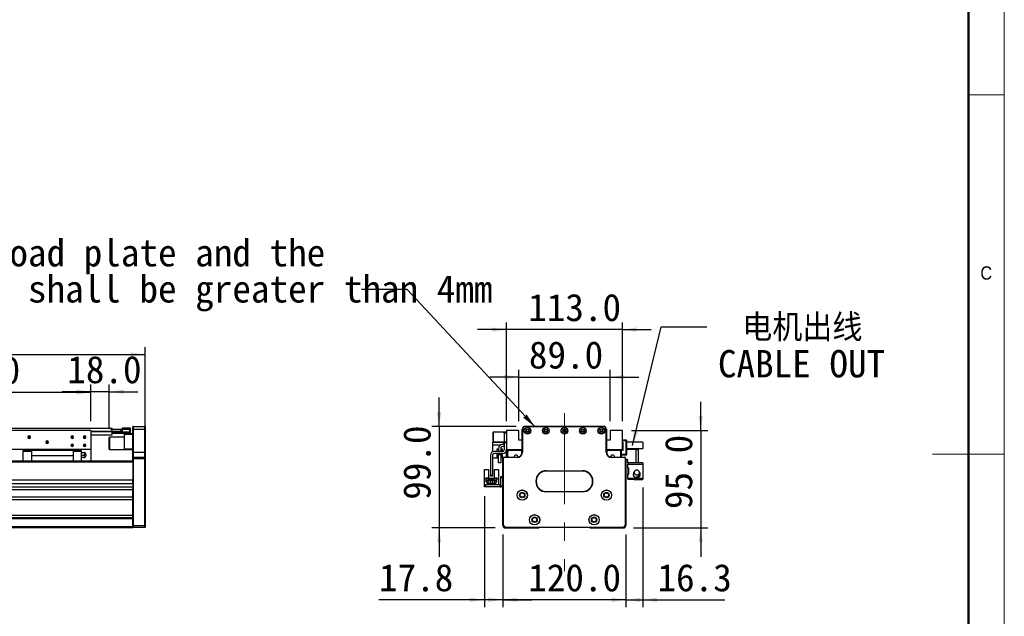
# Model space of a CAD drawing. Header units: millimetres. Extents: x 35 to 2905, y 35 to 2044.
# Tile 6 of 7: x 1946 to 2905, y 882 to 1463. Entities that reach past the tile are written whole.
import ezdxf

# ---------------------------------------------------------------- set-up
doc = ezdxf.new("R2010")
doc.units = ezdxf.units.MM
doc.header["$LTSCALE"] = 7
doc.linetypes.add('CENTERX2', pattern=[20.32, 12.7, -2.54, 2.54, -2.54])
doc.layers.add('DIMNS', color=7, linetype='Continuous')
doc.styles.add('SLDTEXTSTYLE1', font='Gothic.ttf', dxfattribs={"width": 0.913})
doc.styles.add('SLDTEXTSTYLE8', font='txt')
doc.styles.add('SLDTEXTSTYLE9', font='txt', dxfattribs={"bigfont": 'bigfont'})
doc.dimstyles.new('SLDDIMSTYLE0', dxfattribs={"dimtxt": 26.6, "dimasz": 14, "dimexe": 0, "dimexo": 0.0625, "dimgap": 6.65, "dimtad": 2, "dimdec": 1, "dimrnd": 1e-09, "dimzin": 4, "dimdsep": 46, "dimtxsty": 'SLDTEXTSTYLE8', "dimsah": 1, "dimcen": 0.09, "dimadec": 0, "dimazin": 1, "dimtfac": 1, "dimtdec": 1, "dimtofl": 0, "dimtmove": 0, "dimatfit": 3, "dimfxl": 0, "dimfrac": 2, "dimtolj": 1, "dimtzin": 12, "dimarcsym": 0})
doc.dimstyles.new('SLDDIMSTYLE1', dxfattribs={"dimtxt": 26.6, "dimasz": 14, "dimexe": 0, "dimexo": 0.0625, "dimgap": 6.65, "dimtad": 2, "dimdec": 1, "dimrnd": 1e-09, "dimzin": 4, "dimdsep": 46, "dimtxsty": 'SLDTEXTSTYLE8', "dimsah": 1, "dimcen": 0.09, "dimadec": 0, "dimazin": 1, "dimtfac": 1, "dimtdec": 1, "dimtmove": 0, "dimatfit": 0, "dimfxl": 0, "dimfrac": 2, "dimtolj": 1, "dimtzin": 12, "dimarcsym": 0})
doc.dimstyles.new('SLDDIMSTYLE2', dxfattribs={"dimtxt": 0.18, "dimasz": 14, "dimexe": 0, "dimexo": 0.0625, "dimgap": 0, "dimtad": 0, "dimtih": 1, "dimtoh": 1, "dimdec": 0, "dimrnd": 1e-09, "dimzin": 0, "dimdsep": 46, "dimtxsty": 'Standard', "dimsah": 1, "dimcen": 0.09, "dimadec": 0, "dimazin": 0, "dimtfac": 14, "dimtdec": 0, "dimtofl": 0, "dimtmove": 0, "dimatfit": 3, "dimfxl": 0, "dimfrac": 2, "dimtolj": 1, "dimtzin": 0, "dimarcsym": 0})
doc.dimstyles.new('SLDDIMSTYLE3', dxfattribs={"dimtxt": 26.6, "dimasz": 14, "dimexe": 0, "dimexo": 0.0625, "dimgap": 6.65, "dimtad": 2, "dimdec": 1, "dimrnd": 1e-09, "dimzin": 12, "dimdsep": 46, "dimtxsty": 'SLDTEXTSTYLE8', "dimsah": 1, "dimcen": 0.09, "dimadec": 0, "dimazin": 3, "dimtfac": 1, "dimtdec": 1, "dimtmove": 0, "dimatfit": 0, "dimfxl": 0, "dimfrac": 2, "dimtolj": 1, "dimtzin": 12, "dimarcsym": 0})

# ---------------------------------------------------------------- blocks, each defined once
blk = doc.blocks.new('_D')
at = {"layer": 'DIMNS'}
for p, q in [((272.25, 1044.02), (272.25, 1143.63)), ((2068.25, 1044.02), (2068.25, 1143.63)), ((272.25, 1136.63), (2068.25, 1136.63))]:
    blk.add_line(p, q, dxfattribs=at)
for points in [[(272.25, 1136.63), (286.25, 1134.53), (286.25, 1138.73)], [(2068.25, 1136.63), (2054.25, 1138.73), (2054.25, 1134.53)]]:
    blk.add_solid(points, dxfattribs=at)
at = {"layer": 'DIMNS', "insert": (1097.85, 1171.53), "char_height": 26.6, "attachment_point": 1, "style": 'SLDTEXTSTYLE8'}
blk.add_mtext('1796.0', dxfattribs=at)
blk = doc.blocks.new('_D_4')
at = {"layer": 'DIMNS'}
for p, q in [((1765.25, 1071.52), (1765.25, 1106.71)), ((2015.25, 1071.52), (2015.25, 1106.71)), ((2015.25, 1099.71), (1765.25, 1099.71))]:
    blk.add_line(p, q, dxfattribs=at)
for points in [[(1765.25, 1099.71), (1779.25, 1097.61), (1779.25, 1101.81)], [(2015.25, 1099.71), (2001.25, 1101.81), (2001.25, 1097.61)]]:
    blk.add_solid(points, dxfattribs=at)
at = {"layer": 'DIMNS', "insert": (1856.07, 1134.61), "char_height": 26.6, "attachment_point": 1, "style": 'SLDTEXTSTYLE8'}
blk.add_mtext('250.0', dxfattribs=at)
blk = doc.blocks.new('_D_5')
at = {"layer": 'DIMNS'}
for p, q in [((2015.25, 1071.52), (2015.25, 1107.33)), ((2033.25, 1064.72), (2033.25, 1107.33)), ((2015.25, 1100.33), (1987.25, 1100.33)), ((2033.25, 1100.33), (2015.25, 1100.33)), ((2033.25, 1100.33), (2061.25, 1100.33))]:
    blk.add_line(p, q, dxfattribs=at)
for points in [[(2015.25, 1100.33), (2001.25, 1102.43), (2001.25, 1098.23)], [(2033.25, 1100.33), (2047.25, 1098.23), (2047.25, 1102.43)]]:
    blk.add_solid(points, dxfattribs=at)
at = {"layer": 'DIMNS', "insert": (1992.38, 1135.23), "char_height": 26.6, "attachment_point": 1, "style": 'SLDTEXTSTYLE8'}
blk.add_mtext('18.0', dxfattribs=at)
blk = doc.blocks.new('_D_6')
at = {"layer": 'DIMNS'}
for p, q in [((2416.52, 961.24), (2416.52, 890.63)), ((2536.52, 961.24), (2536.52, 890.63)), ((2416.52, 897.63), (2388.52, 897.63)), ((2536.52, 897.63), (2416.52, 897.63)), ((2536.52, 897.63), (2564.52, 897.63))]:
    blk.add_line(p, q, dxfattribs=at)
for points in [[(2416.52, 897.63), (2402.52, 899.73), (2402.52, 895.53)], [(2536.52, 897.63), (2550.52, 895.53), (2550.52, 899.73)]]:
    blk.add_solid(points, dxfattribs=at)
at = {"layer": 'DIMNS', "insert": (2441.28, 932.53), "char_height": 26.6, "attachment_point": 1, "style": 'SLDTEXTSTYLE8'}
blk.add_mtext('120.0', dxfattribs=at)
blk = doc.blocks.new('_D_7')
at = {"layer": 'DIMNS'}
for p, q in [((2398.72, 998.74), (2398.72, 890.63)), ((2416.52, 961.24), (2416.52, 890.63)), ((2398.72, 897.63), (2295.97, 897.63)), ((2416.52, 897.63), (2398.72, 897.63)), ((2416.52, 897.63), (2444.52, 897.63))]:
    blk.add_line(p, q, dxfattribs=at)
for points in [[(2398.72, 897.63), (2384.72, 899.73), (2384.72, 895.53)], [(2416.52, 897.63), (2430.52, 895.53), (2430.52, 899.73)]]:
    blk.add_solid(points, dxfattribs=at)
at = {"layer": 'DIMNS', "insert": (2295.97, 932.53), "char_height": 26.6, "attachment_point": 1, "style": 'SLDTEXTSTYLE8'}
blk.add_mtext('17.8', dxfattribs=at)
blk = doc.blocks.new('_D_8')
at = {"layer": 'DIMNS'}
for p, q in [((2354.51, 1066.63), (2354.51, 1094.63)), ((2429.63, 1066.63), (2347.51, 1066.63)), ((2354.51, 1066.63), (2354.51, 967.63)), ((2409.13, 967.63), (2347.51, 967.63)), ((2354.51, 967.63), (2354.51, 939.63))]:
    blk.add_line(p, q, dxfattribs=at)
for points in [[(2354.51, 1066.63), (2356.61, 1080.63), (2352.41, 1080.63)], [(2354.51, 967.63), (2352.41, 953.63), (2356.61, 953.63)]]:
    blk.add_solid(points, dxfattribs=at)
at = {"layer": 'DIMNS', "insert": (2319.61, 995.1), "char_height": 26.6, "attachment_point": 1, "rotation": 90, "style": 'SLDTEXTSTYLE8'}
blk.add_mtext('99.0', dxfattribs=at)
blk = doc.blocks.new('_D_9')
at = {"layer": 'DIMNS'}
for p, q in [((2432.02, 1114.63), (2404.02, 1114.63)), ((2432.02, 1071.52), (2432.02, 1121.63)), ((2432.02, 1114.63), (2521.02, 1114.63)), ((2521.02, 1071.52), (2521.02, 1121.63)), ((2521.02, 1114.63), (2549.02, 1114.63))]:
    blk.add_line(p, q, dxfattribs=at)
for points in [[(2432.02, 1114.63), (2418.02, 1116.73), (2418.02, 1112.53)], [(2521.02, 1114.63), (2535.02, 1112.53), (2535.02, 1116.73)]]:
    blk.add_solid(points, dxfattribs=at)
at = {"layer": 'DIMNS', "insert": (2441.96, 1149.53), "char_height": 26.6, "attachment_point": 1, "style": 'SLDTEXTSTYLE8'}
blk.add_mtext('89.0', dxfattribs=at)
blk = doc.blocks.new('_D_10')
at = {"layer": 'DIMNS'}
for p, q in [((2420.02, 1160.87), (2392.02, 1160.87)), ((2420.02, 1071.52), (2420.02, 1167.87)), ((2533.02, 1160.87), (2420.02, 1160.87)), ((2533.02, 1071.52), (2533.02, 1167.87)), ((2533.02, 1160.87), (2561.02, 1160.87))]:
    blk.add_line(p, q, dxfattribs=at)
for points in [[(2420.02, 1160.87), (2406.02, 1162.97), (2406.02, 1158.77)], [(2533.02, 1160.87), (2547.02, 1158.77), (2547.02, 1162.97)]]:
    blk.add_solid(points, dxfattribs=at)
at = {"layer": 'DIMNS', "insert": (2441.28, 1195.78), "char_height": 26.6, "attachment_point": 1, "style": 'SLDTEXTSTYLE8'}
blk.add_mtext('113.0', dxfattribs=at)
blk = doc.blocks.new('_D_11')
at = {"layer": 'DIMNS'}
for p, q in [((2609.34, 1062.63), (2609.34, 1090.63)), ((2541.91, 1062.63), (2616.34, 1062.63)), ((2609.34, 1062.63), (2609.34, 967.63)), ((2543.91, 967.63), (2616.34, 967.63)), ((2609.34, 967.63), (2609.34, 939.63))]:
    blk.add_line(p, q, dxfattribs=at)
for points in [[(2609.34, 1062.63), (2611.44, 1076.63), (2607.24, 1076.63)], [(2609.34, 967.63), (2607.24, 953.63), (2611.44, 953.63)]]:
    blk.add_solid(points, dxfattribs=at)
at = {"layer": 'DIMNS', "insert": (2574.43, 986.02), "char_height": 26.6, "attachment_point": 1, "rotation": 90, "style": 'SLDTEXTSTYLE8'}
blk.add_mtext('95.0', dxfattribs=at)
blk = doc.blocks.new('_D_12')
at = {"layer": 'DIMNS'}
for p, q in [((2552.82, 1007.04), (2552.82, 890.63)), ((2536.52, 961.24), (2536.52, 890.63)), ((2536.52, 897.63), (2508.52, 897.63)), ((2536.52, 897.63), (2552.82, 897.63)), ((2552.82, 897.63), (2632.73, 897.63))]:
    blk.add_line(p, q, dxfattribs=at)
for points in [[(2536.52, 897.63), (2522.52, 899.73), (2522.52, 895.53)], [(2552.82, 897.63), (2566.82, 895.53), (2566.82, 899.73)]]:
    blk.add_solid(points, dxfattribs=at)
at = {"layer": 'DIMNS', "insert": (2567.2, 932.53), "char_height": 26.6, "attachment_point": 1, "style": 'SLDTEXTSTYLE8'}
blk.add_mtext('16.3', dxfattribs=at)
blk = doc.blocks.new('SW_NOTE_4')
at = {"layer": 'DIMNS', "color": 0, "char_height": 26.6, "attachment_point": 2}
for s, insert, style in [('电机出线', (93.09, 12.55), 'SLDTEXTSTYLE9'), ('CABLE OUT', (92.32, -22.62), 'SLDTEXTSTYLE8')]:
    blk.add_mtext(s, dxfattribs=dict(at, insert=insert, style=style))
blk = doc.blocks.new('SW_NOTE_5')
at = {"layer": 'DIMNS', "color": 0, "char_height": 26.6, "attachment_point": 1, "style": 'SLDTEXTSTYLE8'}
for s, insert in [('The distance between the load plate and the ', (-813.4, 48.97)), ('steel belt protection belt shall be greater than 4mm', (-813.4, 13.79))]:
    blk.add_mtext(s, dxfattribs=dict(at, insert=insert))

msp = doc.modelspace()

# ---------------------------------------------------------------- linework, layer by layer
at = {"color": 7, "linetype": 'Continuous', "lineweight": 18}
for p, q in [((2905, 35), (2905, 2044)), ((2870, 2009), (2870, 70)), ((2870, 1389.5), (2905, 1389.5)), ((2905, 1039.5), (2835, 1039.5))]:
    msp.add_line(p, q, dxfattribs=at)
at = {"color": 7, "linetype": 'Continuous', "lineweight": 50}
msp.add_line((2870, 2009), (2870, 70), dxfattribs=at)
at = {"color": 7, "linetype": 'Continuous', "lineweight": 25}
for p, q in [((305.25, 1064.98), (2036.25, 1064.98)), ((2036.25, 1063.83), (2036.25, 1064.98)), ((2046.25, 1065.13), (2053.45, 1065.13)), ((2046.25, 1063.63), (2046.25, 1065.13)), ((2053.45, 1063.63), (2053.45, 1065.13)), ((2053.75, 1064.83), (2053.45, 1065.13)), ((2053.75, 1064.83), (2053.75, 1063.63)), ((2056.55, 1066.63), (2056.25, 1066.33)), ((2056.25, 1063.63), (2056.25, 1066.33)), ((2056.55, 1066.63), (2056.55, 1063.63)), ((2056.55, 1066.63), (2067.95, 1066.63)), ((2067.95, 1063.63), (2067.95, 1066.63)), ((2067.95, 1066.63), (2068.25, 1066.33)), ((2068.25, 1066.33), (2068.25, 1063.63)), ((2438.52, 1066.63), (2438.52, 1066.33)), ((2438.52, 1066.63), (2514.52, 1066.63)), ((2514.52, 1066.33), (2438.52, 1066.33)), ((2514.52, 1066.63), (2514.52, 1066.33)), ((2015.25, 1062.63), (1765.25, 1062.63)), ((1955.25, 1056.13), (1954, 1056.13)), ((1955.25, 1056.13), (1956.5, 1056.13)), ((1997.25, 1056.13), (1996, 1056.13)), ((1997.25, 1056.13), (1998.5, 1056.13)), ((2009.25, 1056.13), (2008, 1056.13)), ((2009.25, 1056.13), (2010.5, 1056.13)), ((2015.25, 1062.63), (2015.25, 1044.13)), ((2015.25, 1058.48), (2036.25, 1058.48)), ((2033.55, 1056.13), (2033.25, 1055.83)), ((2033.25, 1052.33), (2033.25, 1055.83)), ((2048.25, 1056.13), (2033.55, 1056.13)), ((2033.55, 1056.13), (2033.55, 1052.44)), ((2035.25, 1063.63), (2035.25, 1063.83)), ((2035.25, 1063.83), (2035.75, 1063.83)), ((2035.75, 1063.83), (2035.75, 1061.83)), ((2035.75, 1063.83), (2044.75, 1063.83)), ((2035.75, 1061.83), (2044.75, 1061.83)), ((2036.05, 1061.33), (2036.05, 1061.13)), ((2046.25, 1061.33), (2036.05, 1061.33)), ((2036.05, 1061.33), (2036.05, 1061.33)), ((2036.05, 1061.33), (2036.05, 1061.33)), ((2036.05, 1061.13), (2036.05, 1060.33)), ((2036.05, 1061.13), (2053.45, 1061.13)), ((2036.25, 1061.48), (2036.25, 1061.98)), ((2036.25, 1061.63), (2046.25, 1061.63)), ((2036.25, 1058.48), (2036.25, 1061.48)), ((2053.45, 1059.63), (2036.25, 1059.63)), ((2044.75, 1061.83), (2044.75, 1063.83)), ((2044.75, 1063.83), (2045.25, 1063.83)), ((2045.25, 1061.83), (2044.75, 1061.83)), ((2045.25, 1063.83), (2045.25, 1061.83)), ((2045.25, 1061.83), (2045.75, 1061.83)), ((2045.75, 1061.63), (2045.75, 1061.83)), ((2046.25, 1061.33), (2046.25, 1063.63)), ((2053.45, 1063.63), (2046.25, 1063.63)), ((2048.25, 1058.63), (2048.25, 1059.63)), ((2056.25, 1058.63), (2048.25, 1058.63)), ((2048.25, 1044.63), (2048.25, 1058.63)), ((2053.45, 1061.13), (2053.45, 1063.63)), ((2053.75, 1063.63), (2053.45, 1063.63)), ((2053.45, 1059.63), (2053.45, 1061.13)), ((2053.45, 1061.13), (2053.75, 1061.13)), ((2053.45, 1059.63), (2053.75, 1059.93)), ((2053.45, 1059.63), (2056.25, 1059.63)), ((2053.75, 1063.63), (2053.75, 1061.13)), ((2053.75, 1061.13), (2053.75, 1059.93)), ((2056.55, 1063.63), (2056.25, 1063.63)), ((2056.25, 1041.63), (2056.25, 1063.63)), ((2056.55, 1063.63), (2056.55, 1041.63)), ((2067.95, 1063.63), (2056.55, 1063.63)), ((2067.95, 1041.63), (2067.95, 1063.63)), ((2067.95, 1063.63), (2068.25, 1063.63)), ((2068.25, 1063.63), (2068.25, 1041.63)), ((2407.32, 1061.13), (2407.02, 1060.83)), ((2407.32, 1060.83), (2407.02, 1060.7)), ((2407.02, 1060.7), (2407.02, 1060.83)), ((2407.02, 1051.55), (2407.02, 1060.7)), ((2407.32, 1061.13), (2407.32, 1060.83)), ((2407.32, 1061.13), (2418.02, 1061.13)), ((2418.02, 1060.83), (2407.32, 1060.83)), ((2407.32, 1060.83), (2407.32, 1051.43)), ((2418.02, 1061.13), (2420.02, 1061.13)), ((2418.02, 1060.13), (2418.02, 1061.13)), ((2420.02, 1060.13), (2418.02, 1060.13)), ((2418.02, 1060.13), (2418.02, 1051.63)), ((2420.02, 1062.63), (2420.02, 1044.13)), ((2432.02, 1062.63), (2420.02, 1062.63)), ((2432.02, 1053.13), (2432.02, 1062.63)), ((2435.52, 1063.63), (2435.52, 1063.83)), ((2435.52, 1063.83), (2435.53, 1063.83)), ((2435.52, 1063.63), (2435.82, 1063.63)), ((2435.52, 1041.63), (2435.52, 1063.63)), ((2435.82, 1063.63), (2435.82, 1041.63)), ((2517.52, 1063.63), (2517.22, 1063.63)), ((2517.22, 1041.63), (2517.22, 1063.63)), ((2517.52, 1063.83), (2517.52, 1063.83)), ((2517.52, 1063.83), (2517.52, 1063.63)), ((2517.52, 1063.63), (2517.52, 1041.63)), ((2521.02, 1062.63), (2521.02, 1053.13)), ((2533.02, 1062.63), (2521.02, 1062.63)), ((2533.02, 1044.13), (2533.02, 1062.63)), ((1972.75, 1051.13), (1971.5, 1051.13)), ((1972.75, 1051.13), (1974, 1051.13)), ((1997.25, 1048.13), (1996, 1048.13)), ((1997.25, 1048.13), (1998.5, 1048.13)), ((2009.25, 1048.13), (2008, 1048.13)), ((2009.25, 1048.13), (2010.5, 1048.13)), ((2033.25, 1044.43), (2033.25, 1052.33)), ((2033.55, 1052.44), (2033.55, 1044.13)), ((2406.72, 1048.53), (2406.72, 1051.13)), ((2406.72, 1051.13), (2418.02, 1051.13)), ((2406.72, 1048.53), (2414.38, 1048.53)), ((2406.72, 1041.88), (2406.72, 1048.53)), ((2407.02, 1051.43), (2407.02, 1051.55)), ((2407.32, 1051.43), (2407.02, 1051.55)), ((2407.02, 1051.43), (2407.32, 1051.13)), ((2407.32, 1051.43), (2407.32, 1051.13)), ((2407.32, 1051.43), (2418.02, 1051.43)), ((2418.02, 1051.63), (2420.02, 1051.63)), ((2418.02, 1050.63), (2418.02, 1051.63)), ((2420.02, 1050.63), (2418.02, 1050.63)), ((2418.02, 1050.63), (2418.02, 1043.63)), ((2435.52, 1053.13), (2432.02, 1053.13)), ((2521.02, 1053.13), (2517.52, 1053.13)), ((2533.02, 1053.63), (2536.72, 1053.63)), ((2536.72, 1052.63), (2533.02, 1052.63)), ((2533.02, 1051.13), (2533.52, 1051.13)), ((2533.52, 1051.13), (2533.52, 1043.13)), ((2536.72, 1052.63), (2536.72, 1053.63)), ((2536.72, 1053.63), (2537.02, 1053.33)), ((2536.72, 1053.63), (2536.73, 1053.63)), ((2537.02, 1052.5), (2536.72, 1052.63)), ((2536.72, 1039.63), (2536.72, 1052.63)), ((2536.73, 1053.62), (2536.73, 1053.63)), ((2536.73, 1053.63), (2537.03, 1053.33)), ((2537.02, 1053.33), (2537.02, 1052.5)), ((2537.02, 1052.5), (2537.02, 1039.75)), ((2537.03, 1052.5), (2537.02, 1052.5)), ((2553.02, 1051.13), (2537.02, 1051.13)), ((2537.03, 1053.33), (2537.03, 1052.5)), ((2537.03, 1052.5), (2537.03, 1051.13)), ((2553.02, 1051.13), (2553.02, 1045.13)), ((2015.25, 1044.13), (1900.25, 1044.13)), ((1957.5, 1043.03), (1949.25, 1043.03)), ((1949.25, 1043.03), (1949.25, 1042.08)), ((1957.5, 1042.08), (1949.25, 1042.08)), ((1949.25, 1042.08), (1949.25, 1032.63)), ((1957.5, 1044.13), (1957.5, 1043.13)), ((1998, 1043.13), (1957.5, 1043.13)), ((1957.5, 1043.13), (1957.5, 1038.13)), ((1957.5, 1038.13), (1998, 1038.13)), ((1957.5, 1038.13), (1957.5, 1037.83)), ((1998, 1037.83), (1957.5, 1037.83)), ((1957.5, 1037.83), (1957.5, 1032.63)), ((1998, 1043.13), (1998, 1044.13)), ((1998, 1043.13), (1998, 1038.13)), ((2006.25, 1043.03), (1998, 1043.03)), ((2006.25, 1042.08), (1998, 1042.08)), ((1998, 1037.83), (1998, 1038.13)), ((1998, 1037.83), (1998, 1032.63)), ((2006.25, 1042.08), (2006.25, 1043.03)), ((2006.25, 1032.63), (2006.25, 1042.08)), ((2006.25, 1041.13), (2008.57, 1041.13)), ((2006.25, 1038.63), (2008.57, 1038.63)), ((2008.57, 1036.13), (2006.25, 1036.13)), ((2015.25, 1044.13), (2015.25, 1032.63)), ((2033.25, 1044.43), (2033.55, 1044.13)), ((2033.55, 1044.13), (2048.25, 1044.13)), ((2048.25, 1044.63), (2056.25, 1044.63)), ((2048.25, 1043.63), (2048.25, 1044.63)), ((2056.25, 1043.63), (2048.25, 1043.63)), ((2056.55, 1041.63), (2056.25, 1041.63)), ((2056.25, 1036.33), (2056.25, 1041.63)), ((2056.55, 1036.63), (2056.25, 1036.33)), ((2056.25, 1035.13), (2056.25, 1036.33)), ((2056.55, 1041.63), (2056.55, 1036.63)), ((2056.55, 1041.63), (2067.95, 1041.63)), ((2056.55, 1036.63), (2056.55, 1035.13)), ((2056.55, 1036.63), (2067.95, 1036.63)), ((2067.95, 1036.63), (2067.95, 1041.63)), ((2068.25, 1041.63), (2067.95, 1041.63)), ((2067.95, 1035.13), (2067.95, 1036.63)), ((2068.25, 1036.33), (2067.95, 1036.63)), ((2068.25, 1041.63), (2068.25, 1036.33)), ((2068.25, 1036.33), (2068.25, 1035.13)), ((2404.52, 1038.63), (2404.52, 1019.13)), ((2406.52, 1038.63), (2406.52, 1019.13)), ((2406.72, 1035.63), (2406.72, 1039.37)), ((2416.52, 1042.13), (2408.02, 1042.13)), ((2416.52, 1040.13), (2408.02, 1040.13)), ((2411.02, 1044.63), (2412.52, 1044.63)), ((2411.02, 1042.13), (2411.02, 1044.63)), ((2411.02, 1035.63), (2411.02, 1040.13)), ((2412.52, 1045.15), (2412.52, 1042.13)), ((2412.52, 1040.13), (2412.52, 1039.13)), ((2412.52, 1039.13), (2414.52, 1039.13)), ((2412.52, 1031.13), (2412.52, 1039.13)), ((2414.52, 1045.13), (2414.52, 1042.13)), ((2414.52, 1044.63), (2416.02, 1044.63)), ((2414.52, 1040.13), (2414.52, 1039.13)), ((2414.52, 1039.13), (2414.52, 1031.13)), ((2416.02, 1044.63), (2416.02, 1042.13)), ((2416.02, 1040.13), (2416.02, 1035.63)), ((2418.02, 1036.33), (2418.02, 1036.63)), ((2418.02, 1036.63), (2430.52, 1036.63)), ((2430.52, 1036.33), (2418.02, 1036.33)), ((2420.02, 1044.13), (2435.52, 1044.13)), ((2420.02, 1044.13), (2420.02, 1043.63)), ((2420.32, 1036.63), (2420.32, 1044.13)), ((2421.02, 1043.13), (2422.02, 1044.13)), ((2421.02, 1043.13), (2421.02, 1038.13)), ((2421.02, 1038.13), (2421.02, 1036.63)), ((2421.32, 1037.83), (2421.02, 1038.13)), ((2421.32, 1037.83), (2421.32, 1036.63)), ((2421.62, 1042.08), (2422.57, 1043.03)), ((2421.62, 1036.63), (2421.62, 1042.08)), ((2434.77, 1043.03), (2422.57, 1043.03)), ((2430.52, 1036.33), (2430.52, 1036.63)), ((2432.94, 1044.13), (2433.15, 1043.92)), ((2435.52, 1043.63), (2433.86, 1043.63)), ((2434.77, 1043.03), (2434.77, 1038.98)), ((2435.52, 1043.03), (2434.77, 1043.03)), ((2435.82, 1041.63), (2435.52, 1041.63)), ((2517.52, 1041.63), (2517.22, 1041.63)), ((2517.52, 1044.13), (2533.02, 1044.13)), ((2519.19, 1043.63), (2517.52, 1043.63)), ((2518.28, 1043.03), (2517.52, 1043.03)), ((2518.28, 1038.98), (2518.28, 1043.03)), ((2530.48, 1043.03), (2518.28, 1043.03)), ((2520.1, 1044.13), (2519.9, 1043.92)), ((2519.9, 1043.92), (2520.1, 1044.13)), ((2522.52, 1036.63), (2522.52, 1036.33)), ((2522.52, 1036.63), (2535.02, 1036.63)), ((2535.02, 1036.33), (2522.52, 1036.33)), ((2530.48, 1043.03), (2531.43, 1042.08)), ((2532.03, 1043.13), (2531.03, 1044.13)), ((2531.43, 1036.63), (2531.43, 1042.08)), ((2532.03, 1036.63), (2532.03, 1043.13)), ((2533.52, 1043.13), (2532.03, 1043.13)), ((2532.03, 1039.63), (2536.72, 1039.63)), ((2536.72, 1038.63), (2532.03, 1038.63)), ((2533.02, 1045.13), (2533.52, 1045.13)), ((2533.52, 1044.13), (2533.02, 1044.13)), ((2535.02, 1036.63), (2535.02, 1036.33)), ((2537.02, 1039.75), (2536.72, 1039.63)), ((2536.72, 1038.63), (2536.72, 1039.63)), ((2537.02, 1038.93), (2536.72, 1038.63)), ((2537.02, 1045.13), (2553.02, 1045.13)), ((2546.42, 1044.13), (2537.02, 1044.13)), ((2537.02, 1039.75), (2537.02, 1038.93)), ((2537.03, 1045.13), (2537.03, 1044.13)), ((2546.42, 1031.13), (2546.42, 1044.13)), ((2546.42, 1044.13), (2548.42, 1044.13)), ((2548.42, 1044.13), (2548.42, 1031.13)), ((2056.25, 1032.63), (1900.25, 1032.63)), ((2056.25, 1032.34), (2056.25, 1035.13)), ((2056.55, 1035.13), (2056.25, 1035.13)), ((2056.25, 1032.34), (2056.25, 1031.63)), ((2056.25, 1031.63), (2056.25, 1014.17)), ((2056.55, 1035.13), (2056.55, 970.13)), ((2067.95, 1035.13), (2056.55, 1035.13)), ((2067.95, 970.13), (2067.95, 1035.13)), ((2068.25, 1035.13), (2067.95, 1035.13)), ((2068.25, 1035.13), (2068.25, 970.25)), ((2411.02, 1035.63), (2406.72, 1035.63)), ((2414.52, 1031.13), (2412.52, 1031.13)), ((2416.61, 1035.63), (2416.02, 1035.63)), ((2416.52, 970.13), (2416.52, 1035.13)), ((2416.82, 1035.13), (2416.52, 1035.13)), ((2416.82, 1035.13), (2416.82, 970.25)), ((2536.52, 1035.13), (2536.22, 1035.13)), ((2536.22, 970.25), (2536.22, 1035.13)), ((2536.52, 1035.13), (2536.52, 970.13)), ((2538.42, 1034.13), (2536.52, 1034.13)), ((2538.42, 1031.13), (2538.42, 1034.13)), ((2538.42, 1031.13), (2538.42, 1029.93)), ((2546.42, 1031.13), (2538.42, 1031.13)), ((2538.42, 1025.93), (2538.42, 1029.93)), ((2538.42, 1029.93), (2552.82, 1029.93)), ((2544.42, 1031.13), (2544.42, 1030.93)), ((2552.82, 1030.93), (2544.42, 1030.93)), ((2548.42, 1031.13), (2546.42, 1031.13)), ((2552.82, 1030.93), (2552.82, 1029.93)), ((2552.82, 1029.93), (2552.82, 1015.93)), ((2398.82, 1024.53), (2402.52, 1024.53)), ((2398.82, 1015.63), (2398.82, 1024.53)), ((2402.52, 1024.53), (2402.52, 1016.13)), ((2404.52, 1019.13), (2406.52, 1019.13)), ((2404.52, 1018.13), (2404.52, 1019.13)), ((2406.52, 1018.13), (2404.52, 1018.13)), ((2406.52, 1019.13), (2406.52, 1018.13)), ((2408.52, 1016.13), (2408.52, 1024.53)), ((2408.52, 1024.53), (2412.22, 1024.53)), ((2412.22, 1024.53), (2412.22, 1015.63)), ((2414.52, 1016.63), (2414.52, 1017.63)), ((2414.52, 1017.63), (2416.52, 1017.63)), ((2416.52, 1016.63), (2414.52, 1016.63)), ((2414.52, 1008.63), (2414.52, 1016.63)), ((2459.02, 1023.43), (2459.02, 1023.13)), ((2459.02, 1023.43), (2494.02, 1023.43)), ((2494.02, 1023.13), (2459.02, 1023.13)), ((2484.02, 1023.13), (2484.02, 1023.08)), ((2494.02, 1023.43), (2494.02, 1023.13)), ((2539.42, 1025.93), (2538.42, 1025.93)), ((2538.42, 1025.93), (2538.42, 1025.43)), ((2538.42, 1025.43), (2538.42, 1020.43)), ((2539.42, 1025.43), (2538.42, 1025.43)), ((2538.42, 1019.93), (2538.42, 1020.43)), ((2538.42, 1020.43), (2539.42, 1020.43)), ((2538.42, 1015.93), (2538.42, 1019.93)), ((2538.42, 1019.93), (2539.42, 1019.93)), ((2539.42, 1019.93), (2539.42, 1025.93)), ((2543.87, 1020.72), (2543.77, 1019.93)), ((2544.11, 1021.36), (2543.97, 1021.04)), ((2543.98, 1021.5), (2544.02, 1021.52)), ((2544.02, 1018.34), (2543.98, 1018.35)), ((2544.02, 1021.52), (2544.4, 1022.09)), ((2544.18, 1021.44), (2544.02, 1021.52)), ((2544.14, 1021.34), (2544.02, 1021.4)), ((2549.31, 1020.48), (2549.34, 1020.5)), ((2056.25, 1007.25), (284.25, 1007.25)), ((2056.25, 1014.17), (1930.25, 1014.17)), ((2056.25, 1010.77), (1930.25, 1010.77)), ((2056.25, 1010.77), (2056.25, 1014.17)), ((2056.25, 1010.77), (2056.25, 1007.25)), ((2056.25, 1007.25), (2056.25, 1005.94)), ((2398.72, 1007.63), (2398.72, 1009.63)), ((2398.72, 1009.63), (2399.72, 1009.63)), ((2399.72, 1007.63), (2398.72, 1007.63)), ((2398.82, 1009.63), (2398.82, 1015.63)), ((2399.62, 1015.63), (2398.82, 1015.63)), ((2399.62, 1015.63), (2400.12, 1016.13)), ((2399.72, 1009.63), (2399.72, 1007.63)), ((2413.52, 1009.63), (2399.72, 1009.63)), ((2413.52, 1007.63), (2399.72, 1007.63)), ((2402.72, 1016.13), (2400.12, 1016.13)), ((2400.52, 1015.58), (2402.72, 1015.58)), ((2400.52, 1012.13), (2400.52, 1015.58)), ((2401.32, 1012.13), (2400.52, 1012.13)), ((2401.32, 1013.78), (2409.72, 1013.78)), ((2401.32, 1012.13), (2401.32, 1013.78)), ((2401.32, 1011.08), (2401.32, 1012.13)), ((2402.52, 1011.08), (2401.32, 1011.08)), ((2402.27, 1012.73), (2402.27, 1012.23)), ((2402.77, 1012.73), (2402.27, 1012.73)), ((2402.27, 1012.23), (2402.77, 1012.23)), ((2402.52, 1010.28), (2402.52, 1011.08)), ((2408.52, 1011.08), (2402.52, 1011.08)), ((2408.52, 1010.28), (2402.52, 1010.28)), ((2402.72, 1015.58), (2402.72, 1016.13)), ((2402.72, 1016.13), (2408.32, 1016.13)), ((2403.07, 1015.58), (2402.72, 1015.58)), ((2402.77, 1012.23), (2402.77, 1012.73)), ((2403.07, 1014.48), (2403.07, 1015.58)), ((2407.97, 1014.48), (2403.07, 1014.48)), ((2404.27, 1012.73), (2404.27, 1012.23)), ((2404.77, 1012.73), (2404.27, 1012.73)), ((2404.27, 1012.23), (2404.77, 1012.23)), ((2404.72, 1014.48), (2404.72, 1015.08)), ((2404.72, 1015.08), (2406.32, 1015.08)), ((2404.77, 1012.23), (2404.77, 1012.73)), ((2406.77, 1012.73), (2406.27, 1012.73)), ((2406.27, 1012.73), (2406.27, 1012.23)), ((2406.27, 1012.23), (2406.77, 1012.23)), ((2406.32, 1014.48), (2406.32, 1015.08)), ((2406.77, 1012.23), (2406.77, 1012.73)), ((2407.97, 1015.58), (2407.97, 1014.48)), ((2408.32, 1015.58), (2407.97, 1015.58)), ((2408.27, 1012.73), (2408.27, 1012.23)), ((2408.77, 1012.73), (2408.27, 1012.73)), ((2408.27, 1012.23), (2408.77, 1012.23)), ((2408.32, 1016.13), (2408.32, 1015.58)), ((2410.92, 1016.13), (2408.32, 1016.13)), ((2408.32, 1015.58), (2410.52, 1015.58)), ((2408.52, 1011.08), (2408.52, 1010.28)), ((2409.72, 1011.08), (2408.52, 1011.08)), ((2408.77, 1012.23), (2408.77, 1012.73)), ((2409.72, 1013.78), (2409.72, 1012.13)), ((2409.72, 1012.13), (2409.72, 1011.08)), ((2410.52, 1012.13), (2409.72, 1012.13)), ((2410.52, 1015.58), (2410.52, 1012.13)), ((2410.92, 1016.13), (2411.42, 1015.63)), ((2412.22, 1015.63), (2411.42, 1015.63)), ((2412.22, 1015.63), (2412.22, 1009.63)), ((2413.52, 1009.63), (2413.52, 1007.63)), ((2414.52, 1007.63), (2414.52, 1008.63)), ((2414.52, 1008.63), (2416.52, 1008.63)), ((2416.52, 1007.63), (2414.52, 1007.63)), ((2552.82, 1015.93), (2538.42, 1015.93)), ((2538.42, 1015.93), (2538.42, 1014.73)), ((2544.42, 1014.73), (2538.42, 1014.73)), ((2544.42, 1014.93), (2552.82, 1014.93)), ((2544.42, 1014.93), (2544.42, 1014.73)), ((2552.82, 1015.93), (2552.82, 1014.93)), ((2056.25, 1004.65), (284.25, 1004.65)), ((2056.25, 997.73), (284.25, 997.73)), ((2056.25, 970.25), (2056.25, 1005.94)), ((2459.02, 1003.13), (2459.02, 1002.83)), ((2459.02, 1003.13), (2494.02, 1003.13)), ((2494.02, 1002.83), (2459.02, 1002.83)), ((2494.02, 1003.13), (2494.02, 1002.83)), ((2056.25, 995.13), (284.25, 995.13)), ((2056.25, 979.63), (284.25, 979.63)), ((2056.25, 977.63), (284.25, 977.63)), ((2056.25, 976.63), (284.25, 976.63)), ((2056.25, 968.63), (284.25, 968.63)), ((2056.25, 970.05), (2056.25, 970.25)), ((2056.25, 970.25), (2056.55, 970.13)), ((2056.25, 970.05), (2056.25, 968.63)), ((2056.25, 968.63), (2056.25, 967.63)), ((2056.55, 970.13), (2056.55, 968.13)), ((2056.55, 970.13), (2067.95, 970.13)), ((2068.25, 970.25), (2067.95, 970.13)), ((2067.95, 968.13), (2067.95, 970.13)), ((2068.25, 970.25), (2068.25, 968.43)), ((2416.82, 970.25), (2416.52, 970.13)), ((2418.52, 968.13), (2416.52, 970.13)), ((2416.82, 970.25), (2418.65, 968.43)), ((2417.02, 969.63), (2417.02, 968.63)), ((2417.02, 968.63), (2418.02, 967.63)), ((2534.4, 968.43), (2536.22, 970.25)), ((2536.52, 970.13), (2534.52, 968.13)), ((2535.02, 967.63), (2536.02, 968.63)), ((2536.02, 968.63), (2536.02, 969.63)), ((2536.22, 970.25), (2536.52, 970.13)), ((2056.25, 967.63), (284.25, 967.63)), ((2056.25, 968.43), (2056.55, 968.13)), ((2067.95, 968.13), (2056.55, 968.13)), ((2068.25, 968.43), (2067.95, 968.13)), ((2418.02, 967.63), (2451.52, 967.63)), ((2418.65, 968.43), (2418.52, 968.13)), ((2534.52, 968.13), (2418.52, 968.13)), ((2418.65, 968.43), (2534.4, 968.43)), ((2451.52, 967.63), (2452.02, 968.13)), ((2501.02, 968.13), (2501.52, 967.63)), ((2501.52, 967.63), (2535.02, 967.63)), ((2534.4, 968.43), (2534.52, 968.13))]:
    msp.add_line(p, q, dxfattribs=at)
at = {"color": 8, "linetype": 'Continuous', "lineweight": 25}
for p, q in [((2015.25, 1061.98), (2036.25, 1061.98)), ((2015.25, 1061.48), (2036.25, 1061.48)), ((2036.03, 1061.13), (2036.05, 1061.13)), ((2056.25, 1031.63), (1900.25, 1031.63))]:
    msp.add_line(p, q, dxfattribs=at)
at = {"color": 7, "linetype": 'Continuous', "lineweight": 25, "flags": 128}
for points in [[(2469.37, 1023.13), (2469.02, 1023.08), (2468.67, 1023.13)], [(2484.37, 1023.13), (2484.02, 1023.08), (2483.67, 1023.13)], [(2413.52, 1007.63), (2414.11, 1007.68), (2414.52, 1007.8)]]:
    msp.add_lwpolyline(points, dxfattribs=at)
at = {"color": 7, "linetype": 'Continuous', "lineweight": 25}
for centre, radius in [((2440.52, 1062.38), 3.25), ((2440.52, 1062.38), 3), ((2458.52, 1062.38), 3.25), ((2458.52, 1062.38), 3), ((2476.52, 1062.38), 3.25), ((2476.52, 1062.38), 3), ((2494.52, 1062.38), 3.25), ((2494.52, 1062.38), 3), ((2512.52, 1062.38), 3.25), ((2512.52, 1062.38), 3), ((2440.52, 1062.38), 1.6), ((2440.52, 1062.38), 1.25), ((2458.52, 1062.38), 1.6), ((2458.52, 1062.38), 1.25), ((2476.52, 1062.38), 1.6), ((2476.52, 1062.38), 1.25), ((2494.52, 1062.38), 1.6), ((2494.52, 1062.38), 1.25), ((2512.52, 1062.38), 1.6), ((2512.52, 1062.38), 1.25), ((2435.52, 999.62), 5.03), ((2435.52, 999.62), 5), ((2435.52, 999.62), 2.65), ((2435.52, 999.62), 2.1), ((2517.52, 999.62), 5.03), ((2517.52, 999.62), 5), ((2517.52, 999.62), 2.65), ((2517.52, 999.62), 2.1), ((2447.52, 975.59), 5.03), ((2447.52, 975.59), 5), ((2447.52, 975.59), 2.65), ((2505.52, 975.59), 5.03), ((2505.52, 975.59), 5), ((2505.52, 975.59), 2.65), ((2447.52, 975.59), 2.1), ((2505.52, 975.59), 2.1)]:
    msp.add_circle(centre, radius, dxfattribs=at)
for centre, radius, start, end in [((2438.52, 1063.63), 3, 90, 180), ((2438.52, 1063.63), 2.7, 90, 180), ((2514.52, 1063.63), 3, 0, 90), ((2514.52, 1063.63), 2.7, 0, 90), ((1955.25, 1056.13), 1.25, 0, 180), ((1955.25, 1056.13), 1.25, 180, 0), ((1997.25, 1056.13), 1.25, 0, 180), ((1997.25, 1056.13), 1.25, 180, 0), ((2009.25, 1056.13), 1.25, 0, 180), ((2009.25, 1056.13), 1.25, 180, 0), ((1972.75, 1051.13), 1.25, 0, 180), ((1972.75, 1051.13), 1.25, 180, 0), ((1997.25, 1048.13), 1.25, 0, 180), ((1997.25, 1048.13), 1.25, 180, 0), ((2009.25, 1048.13), 1.25, 0, 180), ((2009.25, 1048.13), 1.25, 180, 0), ((2416.52, 1045.15), 4, 94.78019, 180), ((2416.52, 1045.13), 2, 94.78019, 180), ((2416.02, 1051.13), 2, 274.78019, 0), ((2416.02, 1051.1), 4, 274.78019, 300), ((2007.75, 1038.63), 3, 9.9092, 56.43308), ((2007.75, 1038.63), 3, 303.54248, 350.11805), ((2010.65, 1038.63), 0.25, 270, 68.68077), ((2408.02, 1038.63), 3.5, 90, 180), ((2408.02, 1038.63), 1.5, 90, 180), ((2416.52, 1043.63), 1.5, 270, 0), ((2416.52, 1043.63), 3.5, 270, 0), ((2418.02, 1035.13), 1.5, 90, 180), ((2418.02, 1035.13), 1.2, 90, 180), ((2429.52, 1036.63), 2, 90, 180), ((2429.52, 1036.63), 2, 2.85229, 90), ((2430.52, 1041.63), 5.3, 270, 0), ((2430.52, 1041.63), 5, 270, 0), ((2433.86, 1044.63), 1, 224.99989, 270), ((2522.52, 1041.63), 5.3, 180, 270), ((2522.52, 1041.63), 5, 180, 270), ((2519.19, 1044.63), 1, 270, 315.00006), ((2519.19, 1044.63), 1, 270, 315.00006), ((2523.53, 1036.63), 2, 90, 177.1477), ((2523.53, 1036.63), 2, 0.00002, 90), ((2523.53, 1036.63), 2, 0.00002, 90), ((2535.02, 1035.13), 1.5, 0, 90), ((2535.02, 1035.13), 1.2, 0, 90), ((2459.02, 1013.13), 10.3, 90, 270), ((2459.02, 1013.13), 10, 90, 270), ((2494.02, 1013.13), 10.3, 270, 90), ((2494.02, 1013.13), 10, 270, 90), ((2547.02, 1019.93), 3.4, 207.88541, 44.31348), ((2547.02, 1019.93), 3.45, 237.57421, 0), ((2547.02, 1019.93), 2.5, 274.06825, 11.05475), ((2547.02, 1019.93), 2.6, 277.27427, 19.70725), ((2547.02, 1019.93), 3.45, 0, 47.89891), ((2413.52, 1010.63), 1, 270, 0)]:
    msp.add_arc(centre, radius, start, end, dxfattribs=at)
for points, knots in [([(2008.57, 1041.13), (2008.69, 1041.06), (2008.93, 1040.91), (2009.2, 1040.61), (2009.37, 1040.26), (2009.43, 1039.88), (2009.37, 1039.5), (2009.2, 1039.15), (2008.93, 1038.84), (2008.69, 1038.7), (2008.57, 1038.63)], [0, 0, 0, 0, 0.124828, 0.249874, 0.374973, 0.499944, 0.624664, 0.749591, 0.874689, 1, 1, 1, 1]), ([(2009.41, 1041.13), (2009.41, 1041.13), (2009.43, 1041.13), (2009.36, 1041.13), (2009.2, 1041.13), (2008.93, 1041.13), (2008.69, 1041.13), (2008.57, 1041.13)], [0, 0, 0, 0, 0.002087, 0.2509801, 0.5002825, 0.7499304, 1, 1, 1, 1]), ([(2008.57, 1038.63), (2008.69, 1038.56), (2008.93, 1038.41), (2009.2, 1038.11), (2009.37, 1037.76), (2009.43, 1037.38), (2009.37, 1037), (2009.2, 1036.65), (2008.93, 1036.34), (2008.69, 1036.2), (2008.57, 1036.13)], [0, 0, 0, 0, 0.1248281, 0.2498744, 0.3749729, 0.4999432, 0.6246645, 0.74959, 0.8746889, 1, 1, 1, 1]), ([(2008.57, 1036.13), (2008.69, 1036.13), (2008.93, 1036.13), (2009.2, 1036.13), (2009.38, 1036.13), (2009.4, 1036.13), (2009.41, 1036.13)], [0, 0, 0, 0, 0.250301, 0.50104, 0.751882, 1, 1, 1, 1]), ([(2010.74, 1038.39), (2010.74, 1038.4), (2010.74, 1038.4), (2010.74, 1038.46), (2010.74, 1038.53), (2010.74, 1038.63), (2010.74, 1038.72), (2010.74, 1038.79), (2010.74, 1038.85), (2010.74, 1038.85), (2010.74, 1038.86)], [0, 0, 0, 0, 0.125367, 0.250008, 0.374883, 0.499741, 0.624392, 0.749724, 0.874831, 1, 1, 1, 1]), ([(2544.85, 1022.85), (2544.67, 1022.49), (2544.33, 1021.84), (2543.87, 1020.78), (2543.65, 1019.96), (2543.6, 1019.29), (2543.7, 1018.73), (2543.93, 1018.12), (2544.38, 1017.53), (2545.06, 1017.09), (2545.79, 1016.85), (2546.55, 1016.85), (2547.26, 1017.08), (2547.44, 1017.2), (2547.39, 1017.24), (2547.38, 1017.25)], [0, 0, 0, 0, 0.180096, 0.330005, 0.449646, 0.539748, 0.574621, 0.605323, 0.678401, 0.721406, 0.761985, 0.82916, 0.888669, 0.960603, 1, 1, 1, 1]), ([(2548.41, 1023.69), (2548.66, 1023.46), (2549.16, 1023), (2549.56, 1022.08), (2549.61, 1021.16), (2549.33, 1020.37), (2548.81, 1019.75), (2548.12, 1019.34), (2547.31, 1019.18), (2546.47, 1019.28), (2545.7, 1019.65), (2545.08, 1020.25), (2544.68, 1021.02), (2544.6, 1021.86), (2544.7, 1022.62), (2545.05, 1023.21), (2545.58, 1023.63), (2546.31, 1023.88), (2547.06, 1023.96), (2547.6, 1023.98), (2547.86, 1023.97), (2547.94, 1023.97), (2547.97, 1023.96), (2548.04, 1023.93), (2548.2, 1023.84), (2548.33, 1023.75), (2548.41, 1023.69)], [0, 0, 0, 0, 0.064818, 0.1297791, 0.1897317, 0.2426188, 0.2944141, 0.3462443, 0.3987245, 0.4522003, 0.506602, 0.5614531, 0.6160518, 0.6697724, 0.7270698, 0.7653774, 0.8036913, 0.8589102, 0.9142293, 0.9495553, 0.9640013, 0.9648512, 0.9657593, 0.9687106, 0.9805282, 1, 1, 1, 1]), ([(2549.25, 1018.78), (2549.35, 1019.03), (2549.55, 1019.5), (2549.58, 1020.07), (2549.47, 1020.44), (2549.43, 1020.59)], [0, 0, 0, 0, 0.390719, 0.740919, 1, 1, 1, 1])]:
    msp.add_open_spline(points, degree=3, knots=knots, dxfattribs=at)
at = {"layer": 'DIMNS', "linetype": 'CENTERX2', "lineweight": 18}
msp.add_line((2476.52, 1079.58), (2476.52, 925.68), dxfattribs=at)

# ---------------------------------------------------------------- block references
at = {"layer": 'DIMNS'}
for name, p in [('SW_NOTE_5', (2278.93, 1200.09)), ('SW_NOTE_4', (2615.19, 1163.58))]:
    msp.add_blockref(name, p, dxfattribs=at)

# ---------------------------------------------------------------- texts
at = {"color": 7, "linetype": 'Continuous', "lineweight": 0, "insert": (2881.67, 1222.52), "char_height": 12.96, "attachment_point": 1, "style": 'SLDTEXTSTYLE1'}
msp.add_mtext('C', dxfattribs=at)

# ---------------------------------------------------------------- dimensions: what is measured, and where the dimension line sits
at = {"layer": 'DIMNS'}
for base, p1, p2, dimstyle, picture, middle in [((2420.02, 1160.87), (2533.02, 1062.63), (2420.02, 1062.63), 'SLDDIMSTYLE1', '_D_10', (2483.65, 1160.87)), ((2068.25, 1136.63), (272.25, 1035.13), (2068.25, 1035.13), 'SLDDIMSTYLE0', '_D', (1149.83, 1136.63)), ((2521.02, 1114.63), (2432.02, 1062.63), (2521.02, 1062.63), 'SLDDIMSTYLE1', '_D_9', (2474.73, 1114.63)), ((1765.25, 1099.71), (2015.25, 1062.63), (1765.25, 1062.63), 'SLDDIMSTYLE0', '_D_4', (1898.44, 1099.71)), ((2015.25, 1100.33), (2033.25, 1055.83), (2015.25, 1062.63), 'SLDDIMSTYLE1', '_D_5', (2025.15, 1100.33)), ((2398.72, 897.63), (2416.52, 970.13), (2398.72, 1007.63), 'SLDDIMSTYLE3', '_D_7', (2328.74, 897.63)), ((2552.82, 897.63), (2536.52, 970.13), (2552.82, 1015.93), 'SLDDIMSTYLE3', '_D_12', (2599.96, 897.63)), ((2416.52, 897.63), (2536.52, 970.13), (2416.52, 970.13), 'SLDDIMSTYLE1', '_D_6', (2483.65, 897.63))]:
    dim = msp.add_linear_dim(base=base, p1=p1, p2=p2, dimstyle=dimstyle, dxfattribs=at)
    dim.commit()
    dim.dimension.update_dxf_attribs({"geometry": picture, "text_midpoint": middle, "dimtype": 160})
for base, p1, p2, picture, middle in [((2354.51, 967.63), (2438.52, 1066.63), (2418.02, 967.63), '_D_8', (2354.51, 1027.87)), ((2609.34, 967.63), (2533.02, 1062.63), (2535.02, 967.63), '_D_11', (2609.34, 1018.79))]:
    dim = msp.add_linear_dim(base=base, p1=p1, p2=p2, angle=90, dimstyle='SLDDIMSTYLE1', dxfattribs=at)
    dim.commit()
    dim.dimension.update_dxf_attribs({"geometry": picture, "text_midpoint": middle, "dimtype": 160})

# ---------------------------------------------------------------- leaders
for points in [[(2447.64, 1066.33), (2323.38, 1200.09), (2278.93, 1200.09)], [(2542.8, 1048.07), (2570.74, 1163.58), (2615.19, 1163.58)]]:
    msp.add_leader(points, dimstyle='SLDDIMSTYLE2', dxfattribs=at)

doc.saveas('drawing.dxf')
